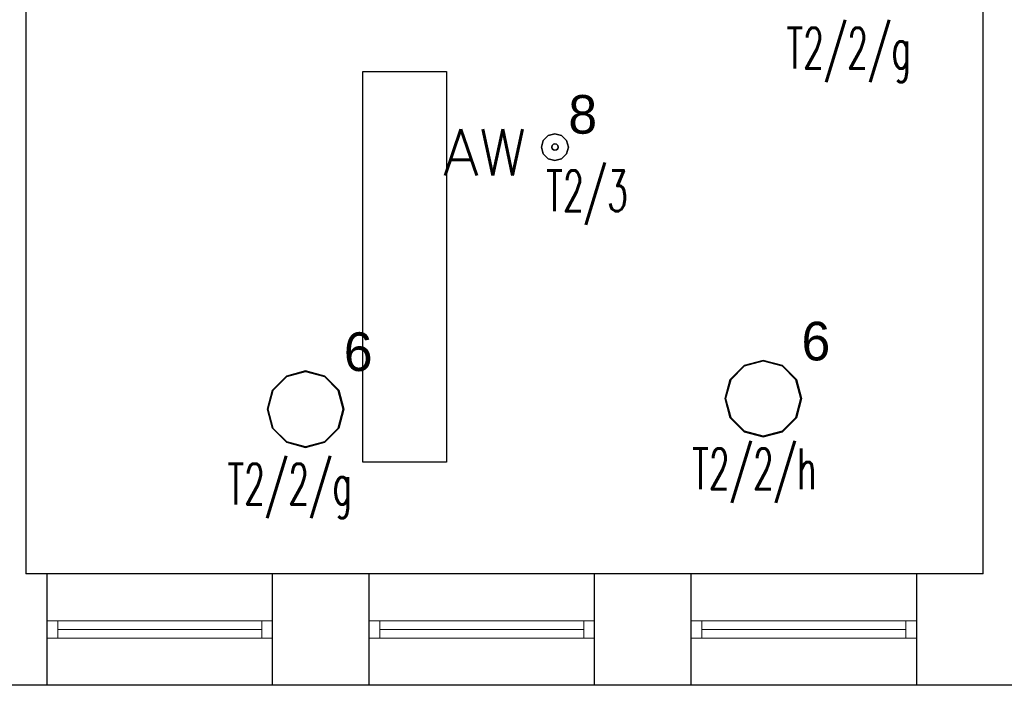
# Model space of a CAD drawing. Header units: millimetres. Extents: x 2260 to 32334, y -33324 to 11762.
# Tile 44 of 79: x 7070 to 7528, y 6301 to 6611. Entities that reach past the tile are written whole.
import ezdxf
from ezdxf.enums import TextEntityAlignment as Align

# ---------------------------------------------------------------- set-up
doc = ezdxf.new("R2010")
doc.units = ezdxf.units.MM
for name, color, linetype in [('DLX_BLD0_LUM', 142, 'Continuous'), ('DLX_BLD0_LUMKEY_IDX', 142, 'Continuous'), ('DLX_BLD1_LUM', 142, 'Continuous'), ('DLX_BLD1_LUMKEY_IDX', 142, 'Continuous'), ('EL_OS_Adres_Opraw', 7, 'Continuous')]:
    doc.layers.add(name, color=color, linetype=linetype)
doc.layers.add('stolarka', color=3, linetype='Continuous', lineweight=9)
doc.layers.add('ściany nośne', color=1, linetype='Continuous', lineweight=25)
doc.styles.add('ADESK1', font='romans', dxfattribs={"oblique": 15})
doc.styles.add('KO', font='simplex.shx')
doc.styles.add('TableTextStyle', font='txt')

msp = doc.modelspace()

# ---------------------------------------------------------------- linework, layer by layer
at = {"layer": 'DLX_BLD0_LUM'}
for points in [[(7400.616, 6443.727, 0), (7407.131, 6450.243, 0)], [(7407.131, 6450.243, 0), (7400.616, 6443.727, 0)], [(7407.131, 6450.243, 0), (7400.616, 6443.727, 0)], [(7400.616, 6443.727, 0), (7407.131, 6450.243, 0)], [(7407.256, 6450.026, 0), (7400.832, 6443.602, 0)], [(7400.832, 6443.602, 0), (7407.256, 6450.026, 0)], [(7407.131, 6450.243, 0), (7416.031, 6452.627, 0)], [(7416.031, 6452.627, 0), (7407.131, 6450.243, 0)], [(7416.031, 6452.627, 0), (7407.131, 6450.243, 0)], [(7407.131, 6450.243, 0), (7416.031, 6452.627, 0)], [(7407.131, 6450.243, 0), (7407.131, 6450.243, 0)], [(7407.131, 6450.243, 0), (7407.131, 6450.243, 0)], [(7416.031, 6452.377, 0), (7407.256, 6450.026, 0)], [(7407.256, 6450.026, 0), (7416.031, 6452.377, 0)], [(7416.031, 6452.627, 0), (7416.031, 6452.627, 0)], [(7416.031, 6452.627, 0), (7424.931, 6450.243, 0)], [(7424.931, 6450.243, 0), (7416.031, 6452.627, 0)], [(7416.031, 6452.627, 0), (7416.031, 6452.627, 0)], [(7424.931, 6450.243, 0), (7416.031, 6452.627, 0)], [(7416.031, 6452.627, 0), (7424.931, 6450.243, 0)], [(7424.806, 6450.026, 0), (7416.031, 6452.377, 0)], [(7416.031, 6452.377, 0), (7424.806, 6450.026, 0)], [(7431.23, 6443.602, 0), (7424.806, 6450.026, 0)], [(7424.806, 6450.026, 0), (7431.23, 6443.602, 0)], [(7424.931, 6450.243, 0), (7424.931, 6450.243, 0)], [(7424.931, 6450.243, 0), (7431.446, 6443.727, 0)], [(7431.446, 6443.727, 0), (7424.931, 6450.243, 0)], [(7424.931, 6450.243, 0), (7424.931, 6450.243, 0)], [(7431.446, 6443.727, 0), (7424.931, 6450.243, 0)], [(7424.931, 6450.243, 0), (7431.446, 6443.727, 0)], [(7187.431, 6438.798, 0), (7193.947, 6445.314, 0)], [(7193.947, 6445.314, 0), (7187.431, 6438.798, 0)], [(7193.947, 6445.314, 0), (7187.431, 6438.798, 0)], [(7187.431, 6438.798, 0), (7193.947, 6445.314, 0)], [(7194.072, 6445.097, 0), (7187.648, 6438.673, 0)], [(7187.648, 6438.673, 0), (7194.072, 6445.097, 0)], [(7193.947, 6445.314, 0), (7202.847, 6447.698, 0)], [(7202.847, 6447.698, 0), (7193.947, 6445.314, 0)], [(7202.847, 6447.698, 0), (7193.947, 6445.314, 0)], [(7193.947, 6445.314, 0), (7202.847, 6447.698, 0)], [(7193.947, 6445.314, 0), (7193.947, 6445.314, 0)], [(7193.947, 6445.314, 0), (7193.947, 6445.314, 0)], [(7202.847, 6447.448, 0), (7194.072, 6445.097, 0)], [(7194.072, 6445.097, 0), (7202.847, 6447.448, 0)], [(7202.847, 6447.698, 0), (7202.847, 6447.698, 0)], [(7202.847, 6447.698, 0), (7211.747, 6445.314, 0)], [(7211.747, 6445.314, 0), (7202.847, 6447.698, 0)], [(7202.847, 6447.698, 0), (7202.847, 6447.698, 0)], [(7211.747, 6445.314, 0), (7202.847, 6447.698, 0)], [(7202.847, 6447.698, 0), (7211.747, 6445.314, 0)], [(7211.622, 6445.097, 0), (7202.847, 6447.448, 0)], [(7202.847, 6447.448, 0), (7211.622, 6445.097, 0)], [(7218.045, 6438.673, 0), (7211.622, 6445.097, 0)], [(7211.622, 6445.097, 0), (7218.045, 6438.673, 0)], [(7211.747, 6445.314, 0), (7211.747, 6445.314, 0)], [(7211.747, 6445.314, 0), (7218.262, 6438.798, 0)], [(7218.262, 6438.798, 0), (7211.747, 6445.314, 0)], [(7211.747, 6445.314, 0), (7211.747, 6445.314, 0)], [(7218.262, 6438.798, 0), (7211.747, 6445.314, 0)], [(7211.747, 6445.314, 0), (7218.262, 6438.798, 0)], [(7398.231, 6434.827, 0), (7400.616, 6443.727, 0)], [(7400.616, 6443.727, 0), (7398.231, 6434.827, 0)], [(7400.616, 6443.727, 0), (7398.231, 6434.827, 0)], [(7398.231, 6434.827, 0), (7400.616, 6443.727, 0)], [(7400.616, 6443.727, 0), (7400.616, 6443.727, 0)], [(7400.616, 6443.727, 0), (7400.616, 6443.727, 0)], [(7431.446, 6443.727, 0), (7431.446, 6443.727, 0)], [(7431.446, 6443.727, 0), (7433.831, 6434.827, 0)], [(7433.831, 6434.827, 0), (7431.446, 6443.727, 0)], [(7431.446, 6443.727, 0), (7431.446, 6443.727, 0)], [(7433.831, 6434.827, 0), (7431.446, 6443.727, 0)], [(7431.446, 6443.727, 0), (7433.831, 6434.827, 0)], [(7400.832, 6443.602, 0), (7398.481, 6434.827, 0)], [(7398.481, 6434.827, 0), (7400.832, 6443.602, 0)], [(7433.581, 6434.827, 0), (7431.23, 6443.602, 0)], [(7431.23, 6443.602, 0), (7433.581, 6434.827, 0)], [(7185.047, 6429.898, 0), (7187.431, 6438.798, 0)], [(7187.431, 6438.798, 0), (7185.047, 6429.898, 0)], [(7187.431, 6438.798, 0), (7185.047, 6429.898, 0)], [(7185.047, 6429.898, 0), (7187.431, 6438.798, 0)], [(7187.648, 6438.673, 0), (7185.297, 6429.898, 0)], [(7185.297, 6429.898, 0), (7187.648, 6438.673, 0)], [(7187.431, 6438.798, 0), (7187.431, 6438.798, 0)], [(7187.431, 6438.798, 0), (7187.431, 6438.798, 0)], [(7220.397, 6429.898, 0), (7218.045, 6438.673, 0)], [(7218.045, 6438.673, 0), (7220.397, 6429.898, 0)], [(7218.262, 6438.798, 0), (7218.262, 6438.798, 0)], [(7218.262, 6438.798, 0), (7220.647, 6429.898, 0)], [(7220.647, 6429.898, 0), (7218.262, 6438.798, 0)], [(7218.262, 6438.798, 0), (7218.262, 6438.798, 0)], [(7220.647, 6429.898, 0), (7218.262, 6438.798, 0)], [(7218.262, 6438.798, 0), (7220.647, 6429.898, 0)], [(7400.616, 6425.927, 0), (7398.231, 6434.827, 0)], [(7398.231, 6434.827, 0), (7398.231, 6434.827, 0)], [(7398.231, 6434.827, 0), (7400.616, 6425.927, 0)], [(7398.231, 6434.827, 0), (7398.231, 6434.827, 0)], [(7398.231, 6434.827, 0), (7400.616, 6425.927, 0)], [(7400.616, 6425.927, 0), (7398.231, 6434.827, 0)], [(7398.481, 6434.827, 0), (7400.832, 6426.052, 0)], [(7400.832, 6426.052, 0), (7398.481, 6434.827, 0)], [(7431.23, 6426.052, 0), (7433.581, 6434.827, 0)], [(7433.581, 6434.827, 0), (7431.23, 6426.052, 0)], [(7433.831, 6434.827, 0), (7431.446, 6425.927, 0)], [(7431.446, 6425.927, 0), (7433.831, 6434.827, 0)], [(7431.446, 6425.927, 0), (7433.831, 6434.827, 0)], [(7433.831, 6434.827, 0), (7431.446, 6425.927, 0)], [(7433.831, 6434.827, 0), (7433.831, 6434.827, 0)], [(7433.831, 6434.827, 0), (7433.831, 6434.827, 0)], [(7187.431, 6420.998, 0), (7185.047, 6429.898, 0)], [(7185.047, 6429.898, 0), (7185.047, 6429.898, 0)], [(7185.047, 6429.898, 0), (7187.431, 6420.998, 0)], [(7185.047, 6429.898, 0), (7185.047, 6429.898, 0)], [(7185.047, 6429.898, 0), (7187.431, 6420.998, 0)], [(7187.431, 6420.998, 0), (7185.047, 6429.898, 0)], [(7185.297, 6429.898, 0), (7187.648, 6421.123, 0)], [(7187.648, 6421.123, 0), (7185.297, 6429.898, 0)], [(7218.045, 6421.123, 0), (7220.397, 6429.898, 0)], [(7220.397, 6429.898, 0), (7218.045, 6421.123, 0)], [(7220.647, 6429.898, 0), (7218.262, 6420.998, 0)], [(7218.262, 6420.998, 0), (7220.647, 6429.898, 0)], [(7218.262, 6420.998, 0), (7220.647, 6429.898, 0)], [(7220.647, 6429.898, 0), (7218.262, 6420.998, 0)], [(7220.647, 6429.898, 0), (7220.647, 6429.898, 0)], [(7220.647, 6429.898, 0), (7220.647, 6429.898, 0)], [(7407.131, 6419.412, 0), (7400.616, 6425.927, 0)], [(7400.616, 6425.927, 0), (7400.616, 6425.927, 0)], [(7400.616, 6425.927, 0), (7407.131, 6419.412, 0)], [(7400.616, 6425.927, 0), (7400.616, 6425.927, 0)], [(7400.616, 6425.927, 0), (7407.131, 6419.412, 0)], [(7407.131, 6419.412, 0), (7400.616, 6425.927, 0)], [(7400.832, 6426.052, 0), (7407.256, 6419.629, 0)], [(7407.256, 6419.629, 0), (7400.832, 6426.052, 0)], [(7424.806, 6419.629, 0), (7431.23, 6426.052, 0)], [(7431.23, 6426.052, 0), (7424.806, 6419.629, 0)], [(7431.446, 6425.927, 0), (7424.931, 6419.412, 0)], [(7424.931, 6419.412, 0), (7431.446, 6425.927, 0)], [(7424.931, 6419.412, 0), (7431.446, 6425.927, 0)], [(7431.446, 6425.927, 0), (7424.931, 6419.412, 0)], [(7431.446, 6425.927, 0), (7431.446, 6425.927, 0)], [(7431.446, 6425.927, 0), (7431.446, 6425.927, 0)], [(7193.947, 6414.483, 0), (7187.431, 6420.998, 0)], [(7187.431, 6420.998, 0), (7187.431, 6420.998, 0)], [(7187.431, 6420.998, 0), (7193.947, 6414.483, 0)], [(7187.431, 6420.998, 0), (7187.431, 6420.998, 0)], [(7187.431, 6420.998, 0), (7193.947, 6414.483, 0)], [(7193.947, 6414.483, 0), (7187.431, 6420.998, 0)], [(7187.648, 6421.123, 0), (7194.072, 6414.7, 0)], [(7194.072, 6414.7, 0), (7187.648, 6421.123, 0)], [(7211.622, 6414.7, 0), (7218.045, 6421.123, 0)], [(7218.045, 6421.123, 0), (7211.622, 6414.7, 0)], [(7218.262, 6420.998, 0), (7211.747, 6414.483, 0)], [(7211.747, 6414.483, 0), (7218.262, 6420.998, 0)], [(7211.747, 6414.483, 0), (7218.262, 6420.998, 0)], [(7218.262, 6420.998, 0), (7211.747, 6414.483, 0)], [(7218.262, 6420.998, 0), (7218.262, 6420.998, 0)], [(7218.262, 6420.998, 0), (7218.262, 6420.998, 0)], [(7416.031, 6417.027, 0), (7407.131, 6419.412, 0)], [(7407.131, 6419.412, 0), (7407.131, 6419.412, 0)], [(7407.131, 6419.412, 0), (7416.031, 6417.027, 0)], [(7407.131, 6419.412, 0), (7407.131, 6419.412, 0)], [(7407.131, 6419.412, 0), (7416.031, 6417.027, 0)], [(7416.031, 6417.027, 0), (7407.131, 6419.412, 0)], [(7407.256, 6419.629, 0), (7416.031, 6417.277, 0)], [(7416.031, 6417.277, 0), (7407.256, 6419.629, 0)], [(7416.031, 6417.277, 0), (7424.806, 6419.629, 0)], [(7424.806, 6419.629, 0), (7416.031, 6417.277, 0)], [(7424.931, 6419.412, 0), (7416.031, 6417.027, 0)], [(7416.031, 6417.027, 0), (7424.931, 6419.412, 0)], [(7416.031, 6417.027, 0), (7424.931, 6419.412, 0)], [(7424.931, 6419.412, 0), (7416.031, 6417.027, 0)], [(7416.031, 6417.027, 0), (7416.031, 6417.027, 0)], [(7416.031, 6417.027, 0), (7416.031, 6417.027, 0)], [(7424.931, 6419.412, 0), (7424.931, 6419.412, 0)], [(7424.931, 6419.412, 0), (7424.931, 6419.412, 0)], [(7202.847, 6412.098, 0), (7193.947, 6414.483, 0)], [(7193.947, 6414.483, 0), (7193.947, 6414.483, 0)], [(7193.947, 6414.483, 0), (7202.847, 6412.098, 0)], [(7193.947, 6414.483, 0), (7193.947, 6414.483, 0)], [(7193.947, 6414.483, 0), (7202.847, 6412.098, 0)], [(7202.847, 6412.098, 0), (7193.947, 6414.483, 0)], [(7194.072, 6414.7, 0), (7202.847, 6412.348, 0)], [(7202.847, 6412.348, 0), (7194.072, 6414.7, 0)], [(7202.847, 6412.348, 0), (7211.622, 6414.7, 0)], [(7211.622, 6414.7, 0), (7202.847, 6412.348, 0)], [(7211.747, 6414.483, 0), (7202.847, 6412.098, 0)], [(7202.847, 6412.098, 0), (7211.747, 6414.483, 0)], [(7202.847, 6412.098, 0), (7211.747, 6414.483, 0)], [(7211.747, 6414.483, 0), (7202.847, 6412.098, 0)], [(7202.847, 6412.098, 0), (7202.847, 6412.098, 0)], [(7202.847, 6412.098, 0), (7202.847, 6412.098, 0)], [(7211.747, 6414.483, 0), (7211.747, 6414.483, 0)], [(7211.747, 6414.483, 0), (7211.747, 6414.483, 0)]]:
    msp.add_polyline3d(points, dxfattribs=at)
at = {"layer": 'DLX_BLD1_LUM'}
for points in [[(7312.729, 6552.027, 0), (7313.567, 6555.152, 0)], [(7313.567, 6555.152, 0), (7312.729, 6552.027, 0)], [(7313.567, 6555.152, 0), (7312.729, 6552.027, 0)], [(7312.729, 6552.027, 0), (7313.567, 6555.152, 0)], [(7312.729, 6552.027, 0), (7313.567, 6555.152, 0)], [(7313.567, 6555.152, 0), (7312.729, 6552.027, 0)], [(7313.567, 6555.152, 0), (7312.729, 6552.027, 0)], [(7312.729, 6552.027, 0), (7313.567, 6555.152, 0)], [(7313.567, 6555.152, 0), (7315.854, 6557.439, 0)], [(7315.854, 6557.439, 0), (7313.567, 6555.152, 0)], [(7315.854, 6557.439, 0), (7313.567, 6555.152, 0)], [(7313.567, 6555.152, 0), (7315.854, 6557.439, 0)], [(7313.567, 6555.152, 0), (7315.854, 6557.439, 0)], [(7315.854, 6557.439, 0), (7313.567, 6555.152, 0)], [(7315.854, 6557.439, 0), (7313.567, 6555.152, 0)], [(7313.567, 6555.152, 0), (7315.854, 6557.439, 0)], [(7313.567, 6555.152, 0), (7313.567, 6555.152, 0)], [(7313.567, 6555.152, 0), (7313.567, 6555.152, 0)], [(7313.567, 6555.152, 0), (7313.567, 6555.152, 0)], [(7313.567, 6555.152, 0), (7313.567, 6555.152, 0)], [(7315.854, 6557.439, 0), (7318.979, 6558.277, 0)], [(7318.979, 6558.277, 0), (7315.854, 6557.439, 0)], [(7318.979, 6558.277, 0), (7315.854, 6557.439, 0)], [(7315.854, 6557.439, 0), (7318.979, 6558.277, 0)], [(7315.854, 6557.439, 0), (7318.979, 6558.277, 0)], [(7318.979, 6558.277, 0), (7315.854, 6557.439, 0)], [(7318.979, 6558.277, 0), (7315.854, 6557.439, 0)], [(7315.854, 6557.439, 0), (7318.979, 6558.277, 0)], [(7315.854, 6557.439, 0), (7315.854, 6557.439, 0)], [(7315.854, 6557.439, 0), (7315.854, 6557.439, 0)], [(7315.854, 6557.439, 0), (7315.854, 6557.439, 0)], [(7315.854, 6557.439, 0), (7315.854, 6557.439, 0)], [(7318.979, 6558.277, 0), (7318.979, 6558.277, 0)], [(7318.979, 6558.277, 0), (7322.104, 6557.439, 0)], [(7322.104, 6557.439, 0), (7318.979, 6558.277, 0)], [(7318.979, 6558.277, 0), (7318.979, 6558.277, 0)], [(7322.104, 6557.439, 0), (7318.979, 6558.277, 0)], [(7318.979, 6558.277, 0), (7322.104, 6557.439, 0)], [(7318.979, 6558.277, 0), (7318.979, 6558.277, 0)], [(7318.979, 6558.277, 0), (7322.104, 6557.439, 0)], [(7322.104, 6557.439, 0), (7318.979, 6558.277, 0)], [(7318.979, 6558.277, 0), (7318.979, 6558.277, 0)], [(7322.104, 6557.439, 0), (7318.979, 6558.277, 0)], [(7318.979, 6558.277, 0), (7322.104, 6557.439, 0)], [(7322.104, 6557.439, 0), (7322.104, 6557.439, 0)], [(7322.104, 6557.439, 0), (7324.392, 6555.152, 0)], [(7324.392, 6555.152, 0), (7322.104, 6557.439, 0)], [(7322.104, 6557.439, 0), (7322.104, 6557.439, 0)], [(7324.392, 6555.152, 0), (7322.104, 6557.439, 0)], [(7322.104, 6557.439, 0), (7324.392, 6555.152, 0)], [(7322.104, 6557.439, 0), (7322.104, 6557.439, 0)], [(7322.104, 6557.439, 0), (7324.392, 6555.152, 0)], [(7324.392, 6555.152, 0), (7322.104, 6557.439, 0)], [(7322.104, 6557.439, 0), (7322.104, 6557.439, 0)], [(7324.392, 6555.152, 0), (7322.104, 6557.439, 0)], [(7322.104, 6557.439, 0), (7324.392, 6555.152, 0)], [(7324.392, 6555.152, 0), (7324.392, 6555.152, 0)], [(7324.392, 6555.152, 0), (7325.229, 6552.027, 0)], [(7325.229, 6552.027, 0), (7324.392, 6555.152, 0)], [(7324.392, 6555.152, 0), (7324.392, 6555.152, 0)], [(7325.229, 6552.027, 0), (7324.392, 6555.152, 0)], [(7324.392, 6555.152, 0), (7325.229, 6552.027, 0)], [(7324.392, 6555.152, 0), (7324.392, 6555.152, 0)], [(7324.392, 6555.152, 0), (7325.229, 6552.027, 0)], [(7325.229, 6552.027, 0), (7324.392, 6555.152, 0)], [(7324.392, 6555.152, 0), (7324.392, 6555.152, 0)], [(7325.229, 6552.027, 0), (7324.392, 6555.152, 0)], [(7324.392, 6555.152, 0), (7325.229, 6552.027, 0)], [(7313.567, 6548.902, 0), (7312.729, 6552.027, 0)], [(7312.729, 6552.027, 0), (7312.729, 6552.027, 0)], [(7312.729, 6552.027, 0), (7313.567, 6548.902, 0)], [(7312.729, 6552.027, 0), (7312.729, 6552.027, 0)], [(7312.729, 6552.027, 0), (7313.567, 6548.902, 0)], [(7313.567, 6548.902, 0), (7312.729, 6552.027, 0)], [(7313.567, 6548.902, 0), (7312.729, 6552.027, 0)], [(7312.729, 6552.027, 0), (7312.729, 6552.027, 0)], [(7312.729, 6552.027, 0), (7313.567, 6548.902, 0)], [(7312.729, 6552.027, 0), (7312.729, 6552.027, 0)], [(7312.729, 6552.027, 0), (7313.567, 6548.902, 0)], [(7313.567, 6548.902, 0), (7312.729, 6552.027, 0)], [(7317.68, 6552.777, 0), (7317.479, 6552.027, 0)], [(7317.479, 6552.027, 0), (7317.68, 6552.777, 0)], [(7317.68, 6552.777, 0), (7317.479, 6552.027, 0)], [(7317.479, 6552.027, 0), (7317.68, 6552.777, 0)], [(7317.479, 6552.027, 0), (7317.68, 6551.277, 0)], [(7317.68, 6551.277, 0), (7317.479, 6552.027, 0)], [(7317.479, 6552.027, 0), (7317.68, 6551.277, 0)], [(7317.68, 6551.277, 0), (7317.479, 6552.027, 0)], [(7318.229, 6553.326, 0), (7317.68, 6552.777, 0)], [(7317.68, 6552.777, 0), (7318.229, 6553.326, 0)], [(7318.229, 6553.326, 0), (7317.68, 6552.777, 0)], [(7317.68, 6552.777, 0), (7318.229, 6553.326, 0)], [(7317.68, 6551.277, 0), (7318.229, 6550.728, 0)], [(7318.229, 6550.728, 0), (7317.68, 6551.277, 0)], [(7317.68, 6551.277, 0), (7318.229, 6550.728, 0)], [(7318.229, 6550.728, 0), (7317.68, 6551.277, 0)], [(7318.979, 6553.527, 0), (7318.229, 6553.326, 0)], [(7318.229, 6553.326, 0), (7318.979, 6553.527, 0)], [(7318.979, 6553.527, 0), (7318.229, 6553.326, 0)], [(7318.229, 6553.326, 0), (7318.979, 6553.527, 0)], [(7318.229, 6550.728, 0), (7318.979, 6550.527, 0)], [(7318.979, 6550.527, 0), (7318.229, 6550.728, 0)], [(7318.229, 6550.728, 0), (7318.979, 6550.527, 0)], [(7318.979, 6550.527, 0), (7318.229, 6550.728, 0)], [(7319.729, 6553.326, 0), (7318.979, 6553.527, 0)], [(7318.979, 6553.527, 0), (7319.729, 6553.326, 0)], [(7319.729, 6553.326, 0), (7318.979, 6553.527, 0)], [(7318.979, 6553.527, 0), (7319.729, 6553.326, 0)], [(7318.979, 6550.527, 0), (7319.729, 6550.728, 0)], [(7319.729, 6550.728, 0), (7318.979, 6550.527, 0)], [(7318.979, 6550.527, 0), (7319.729, 6550.728, 0)], [(7319.729, 6550.728, 0), (7318.979, 6550.527, 0)], [(7320.279, 6552.777, 0), (7319.729, 6553.326, 0)], [(7319.729, 6553.326, 0), (7320.279, 6552.777, 0)], [(7320.279, 6552.777, 0), (7319.729, 6553.326, 0)], [(7319.729, 6553.326, 0), (7320.279, 6552.777, 0)], [(7319.729, 6550.728, 0), (7320.279, 6551.277, 0)], [(7320.279, 6551.277, 0), (7319.729, 6550.728, 0)], [(7319.729, 6550.728, 0), (7320.279, 6551.277, 0)], [(7320.279, 6551.277, 0), (7319.729, 6550.728, 0)], [(7320.479, 6552.027, 0), (7320.279, 6552.777, 0)], [(7320.279, 6552.777, 0), (7320.479, 6552.027, 0)], [(7320.479, 6552.027, 0), (7320.279, 6552.777, 0)], [(7320.279, 6552.777, 0), (7320.479, 6552.027, 0)], [(7320.279, 6551.277, 0), (7320.479, 6552.027, 0)], [(7320.479, 6552.027, 0), (7320.279, 6551.277, 0)], [(7320.279, 6551.277, 0), (7320.479, 6552.027, 0)], [(7320.479, 6552.027, 0), (7320.279, 6551.277, 0)], [(7325.229, 6552.027, 0), (7324.392, 6548.902, 0)], [(7324.392, 6548.902, 0), (7325.229, 6552.027, 0)], [(7324.392, 6548.902, 0), (7325.229, 6552.027, 0)], [(7325.229, 6552.027, 0), (7324.392, 6548.902, 0)], [(7325.229, 6552.027, 0), (7324.392, 6548.902, 0)], [(7324.392, 6548.902, 0), (7325.229, 6552.027, 0)], [(7324.392, 6548.902, 0), (7325.229, 6552.027, 0)], [(7325.229, 6552.027, 0), (7324.392, 6548.902, 0)], [(7325.229, 6552.027, 0), (7325.229, 6552.027, 0)], [(7325.229, 6552.027, 0), (7325.229, 6552.027, 0)], [(7325.229, 6552.027, 0), (7325.229, 6552.027, 0)], [(7325.229, 6552.027, 0), (7325.229, 6552.027, 0)], [(7315.854, 6546.614, 0), (7313.567, 6548.902, 0)], [(7313.567, 6548.902, 0), (7313.567, 6548.902, 0)], [(7313.567, 6548.902, 0), (7315.854, 6546.614, 0)], [(7313.567, 6548.902, 0), (7313.567, 6548.902, 0)], [(7313.567, 6548.902, 0), (7315.854, 6546.614, 0)], [(7315.854, 6546.614, 0), (7313.567, 6548.902, 0)], [(7315.854, 6546.614, 0), (7313.567, 6548.902, 0)], [(7313.567, 6548.902, 0), (7313.567, 6548.902, 0)], [(7313.567, 6548.902, 0), (7315.854, 6546.614, 0)], [(7313.567, 6548.902, 0), (7313.567, 6548.902, 0)], [(7313.567, 6548.902, 0), (7315.854, 6546.614, 0)], [(7315.854, 6546.614, 0), (7313.567, 6548.902, 0)], [(7318.979, 6545.777, 0), (7315.854, 6546.614, 0)], [(7315.854, 6546.614, 0), (7315.854, 6546.614, 0)], [(7315.854, 6546.614, 0), (7318.979, 6545.777, 0)], [(7315.854, 6546.614, 0), (7315.854, 6546.614, 0)], [(7315.854, 6546.614, 0), (7318.979, 6545.777, 0)], [(7318.979, 6545.777, 0), (7315.854, 6546.614, 0)], [(7318.979, 6545.777, 0), (7315.854, 6546.614, 0)], [(7315.854, 6546.614, 0), (7315.854, 6546.614, 0)], [(7315.854, 6546.614, 0), (7318.979, 6545.777, 0)], [(7315.854, 6546.614, 0), (7315.854, 6546.614, 0)], [(7315.854, 6546.614, 0), (7318.979, 6545.777, 0)], [(7318.979, 6545.777, 0), (7315.854, 6546.614, 0)], [(7322.104, 6546.614, 0), (7318.979, 6545.777, 0)], [(7318.979, 6545.777, 0), (7322.104, 6546.614, 0)], [(7318.979, 6545.777, 0), (7322.104, 6546.614, 0)], [(7322.104, 6546.614, 0), (7318.979, 6545.777, 0)], [(7322.104, 6546.614, 0), (7318.979, 6545.777, 0)], [(7318.979, 6545.777, 0), (7322.104, 6546.614, 0)], [(7318.979, 6545.777, 0), (7322.104, 6546.614, 0)], [(7322.104, 6546.614, 0), (7318.979, 6545.777, 0)], [(7318.979, 6545.777, 0), (7318.979, 6545.777, 0)], [(7318.979, 6545.777, 0), (7318.979, 6545.777, 0)], [(7318.979, 6545.777, 0), (7318.979, 6545.777, 0)], [(7318.979, 6545.777, 0), (7318.979, 6545.777, 0)], [(7324.392, 6548.902, 0), (7322.104, 6546.614, 0)], [(7322.104, 6546.614, 0), (7324.392, 6548.902, 0)], [(7322.104, 6546.614, 0), (7324.392, 6548.902, 0)], [(7324.392, 6548.902, 0), (7322.104, 6546.614, 0)], [(7324.392, 6548.902, 0), (7322.104, 6546.614, 0)], [(7322.104, 6546.614, 0), (7324.392, 6548.902, 0)], [(7322.104, 6546.614, 0), (7324.392, 6548.902, 0)], [(7324.392, 6548.902, 0), (7322.104, 6546.614, 0)], [(7322.104, 6546.614, 0), (7322.104, 6546.614, 0)], [(7322.104, 6546.614, 0), (7322.104, 6546.614, 0)], [(7322.104, 6546.614, 0), (7322.104, 6546.614, 0)], [(7322.104, 6546.614, 0), (7322.104, 6546.614, 0)], [(7324.392, 6548.902, 0), (7324.392, 6548.902, 0)], [(7324.392, 6548.902, 0), (7324.392, 6548.902, 0)], [(7324.392, 6548.902, 0), (7324.392, 6548.902, 0)], [(7324.392, 6548.902, 0), (7324.392, 6548.902, 0)]]:
    msp.add_polyline3d(points, dxfattribs=at)
at = {"layer": 'stolarka', "color": 0}
for p, q in [((7082.471, 6331.24), (7087.471, 6331.24)), ((7087.471, 6331.24), (7087.471, 6323.24)), ((7087.471, 6331.24), (7182.471, 6331.24)), ((7187.471, 6331.24), (7182.471, 6331.24)), ((7182.471, 6331.24), (7182.471, 6323.24)), ((7232.471, 6331.24), (7237.471, 6331.24)), ((7237.471, 6331.24), (7237.471, 6323.24)), ((7237.471, 6331.24), (7332.471, 6331.24)), ((7337.471, 6331.24), (7332.471, 6331.24)), ((7332.471, 6331.24), (7332.471, 6323.24)), ((7382.471, 6331.24), (7387.471, 6331.24)), ((7387.471, 6331.24), (7387.471, 6323.24)), ((7387.471, 6331.24), (7482.471, 6331.24)), ((7487.471, 6331.24), (7482.471, 6331.24)), ((7482.471, 6331.24), (7482.471, 6323.24)), ((7087.471, 6327.24), (7182.471, 6327.24)), ((7237.471, 6327.24), (7332.471, 6327.24)), ((7387.471, 6327.24), (7482.471, 6327.24)), ((7087.471, 6323.24), (7082.471, 6323.24)), ((7087.471, 6323.24), (7182.471, 6323.24)), ((7182.471, 6323.24), (7187.471, 6323.24)), ((7237.471, 6323.24), (7232.471, 6323.24)), ((7237.471, 6323.24), (7332.471, 6323.24)), ((7332.471, 6323.24), (7337.471, 6323.24)), ((7387.471, 6323.24), (7382.471, 6323.24)), ((7387.471, 6323.24), (7482.471, 6323.24)), ((7482.471, 6323.24), (7487.471, 6323.24))]:
    msp.add_line(p, q, dxfattribs=at)
at = {"layer": 'ściany nośne', "color": 0}
for p, q in [((7072.471, 6760.24), (7072.471, 6353.24)), ((7518.471, 6353.24), (7518.471, 6760.24)), ((7229.471, 6587.24), (7268.471, 6587.24)), ((7229.471, 6405.24), (7229.471, 6587.24)), ((7268.471, 6587.24), (7268.471, 6405.24)), ((7268.471, 6405.24), (7229.471, 6405.24)), ((7518.471, 6353.24), (7072.471, 6353.24)), ((7082.471, 6301.24), (7082.471, 6353.24)), ((7187.471, 6301.24), (7187.471, 6353.24)), ((7232.471, 6301.24), (7232.471, 6353.24)), ((7337.471, 6301.24), (7337.471, 6353.24)), ((7382.471, 6301.24), (7382.471, 6353.24)), ((7487.471, 6301.24), (7487.471, 6353.24)), ((7993.471, 6301.24), (5994.471, 6301.24))]:
    msp.add_line(p, q, dxfattribs=at)

# ---------------------------------------------------------------- texts
at = {"layer": 'DLX_BLD0_LUMKEY_IDX', "style": 'TableTextStyle'}
for p in [(7433.831, 6452.627), (7220.647, 6447.698)]:
    msp.add_text('6', height=18, dxfattribs=at).set_placement(p)
at = {"layer": 'DLX_BLD1_LUM', "color": 240, "style": 'KO'}
msp.add_text('AW', height=21.6, dxfattribs=at).set_placement((7266.863, 6538.836))
at = {"layer": 'DLX_BLD1_LUMKEY_IDX', "style": 'TableTextStyle'}
msp.add_text('8', height=18, dxfattribs=at).set_placement((7325.23, 6558.277))
at = {"layer": 'EL_OS_Adres_Opraw', "style": 'ADESK1', "width": 0.6}
for s, p in [('T2/2/g', (7455.82, 6607.632, 1.103)), ('T2/3', (7333.914, 6541.165, 1.103)), ('T2/2/h', (7411.902, 6411.57, 1.103)), ('T2/2/g', (7195.451, 6404.512, 1.103))]:
    msp.add_text(s, height=19, rotation=360, dxfattribs=at).set_placement(p, align=Align.TOP_CENTER)

doc.saveas('drawing.dxf')
